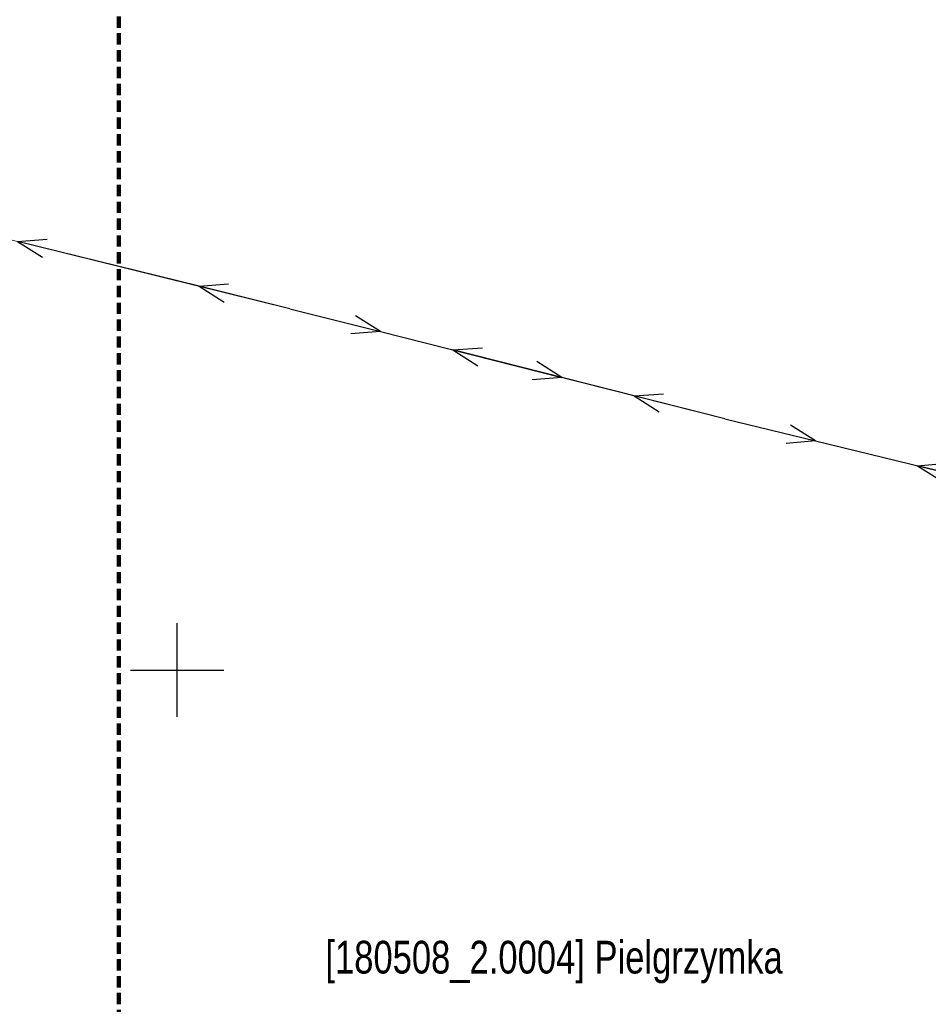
# Model space of a CAD drawing. Header units: metres. Extents: x 7527663 to 7537587, y 5492976 to 5503267.
# Tile 59 of 256: x 7531892 to 7531940, y 5499132 to 5499185. Entities that reach past the tile are written whole.
import ezdxf

# ---------------------------------------------------------------- set-up
doc = ezdxf.new("R2010")
doc.units = ezdxf.units.M
doc.linetypes.add('2', pattern=[0.9, 0.6, -0.3])
doc.linetypes.add('suep_nn_500', pattern=[0])
doc.layers.get('0').update_dxf_attribs({"color": 2, "lineweight": 5})
doc.styles.get("Standard").update_dxf_attribs({"font": 'Working1250', "width": 0.75})

# ---------------------------------------------------------------- blocks, each defined once
blk = doc.blocks.new('SUEP1')
at = {"color": 0, "linetype": 'Continuous'}
for p, q in [((0, 0), (5, 0)), ((5, 0), (3.5, 0.5)), ((5, 0), (3.5, -0.5)), ((5, 0), (15, 0)), ((15, 0), (13.5, 0.5)), ((15, 0), (13.5, -0.5))]:
    blk.add_line(p, q, dxfattribs=at)
blk = doc.blocks.new('RAMKA500K')
at = {"color": 0}
for p, q in [((300, 147.5), (300, 152.5)), ((297.5, 150), (302.5, 150))]:
    blk.add_line(p, q, dxfattribs=at)

msp = doc.modelspace()

# ---------------------------------------------------------------- linework, layer by layer
at = {"layer": 'Miejsce błędu lub ostrzeżenia po kontroli', "color": 1, "linetype": '2', "lineweight": 100, "flags": 128}
msp.add_lwpolyline([(7532312.59, 5499072.92), (7532312.59, 5499363.43), (7531896.89, 5499363.43), (7531896.89, 5499072.92)], close=True, dxfattribs=at)
at = {"layer": 'przewód elektroenergetyczny niskiego napięcia', "color": 1, "linetype": 'suep_nn_500', "lineweight": 18, "flags": 128}
for points in [[(7531906.03, 5499169.32), (7531864.79, 5499179.51)], [(7531864.79, 5499179.51), (7531906.03, 5499169.32)], [(7531929.29, 5499163.43), (7531906.03, 5499169.32)], [(7531954.17, 5499157.38), (7531929.29, 5499163.43)]]:
    msp.add_lwpolyline(points, dxfattribs=at)

# ---------------------------------------------------------------- block references
at = {"layer": 'przewód elektroenergetyczny niskiego napięcia', "color": 1, "linetype": 'CONTINUOUS', "lineweight": 18}
for p, rotation in [((7531906.03, 5499169.32), 166.121), ((7531906.03, 5499169.32), 345.79), ((7531929.29, 5499163.43), 165.79), ((7531929.29, 5499163.43), 346.333), ((7531954.17, 5499157.38), 166.333)]:
    msp.add_blockref('SUEP1', p, dxfattribs=dict(at, rotation=rotation))
at = {"layer": 'Wstawianie ramki sekcyjnej z opisem', "color": 7, "linetype": 'CONTINUOUS', "lineweight": 13}
msp.add_blockref('RAMKA500K', (7531600, 5499000), dxfattribs=at)

# ---------------------------------------------------------------- texts
at = {"layer": '208-opis obrębu', "color": 7, "linetype": 'CONTINUOUS', "lineweight": 35, "width": 0.79}
msp.add_text('[180508_2.0004] Pielgrzymka', height=1.75, dxfattribs=at).set_placement((7531907.93, 5499133.78))

doc.saveas('drawing.dxf')
